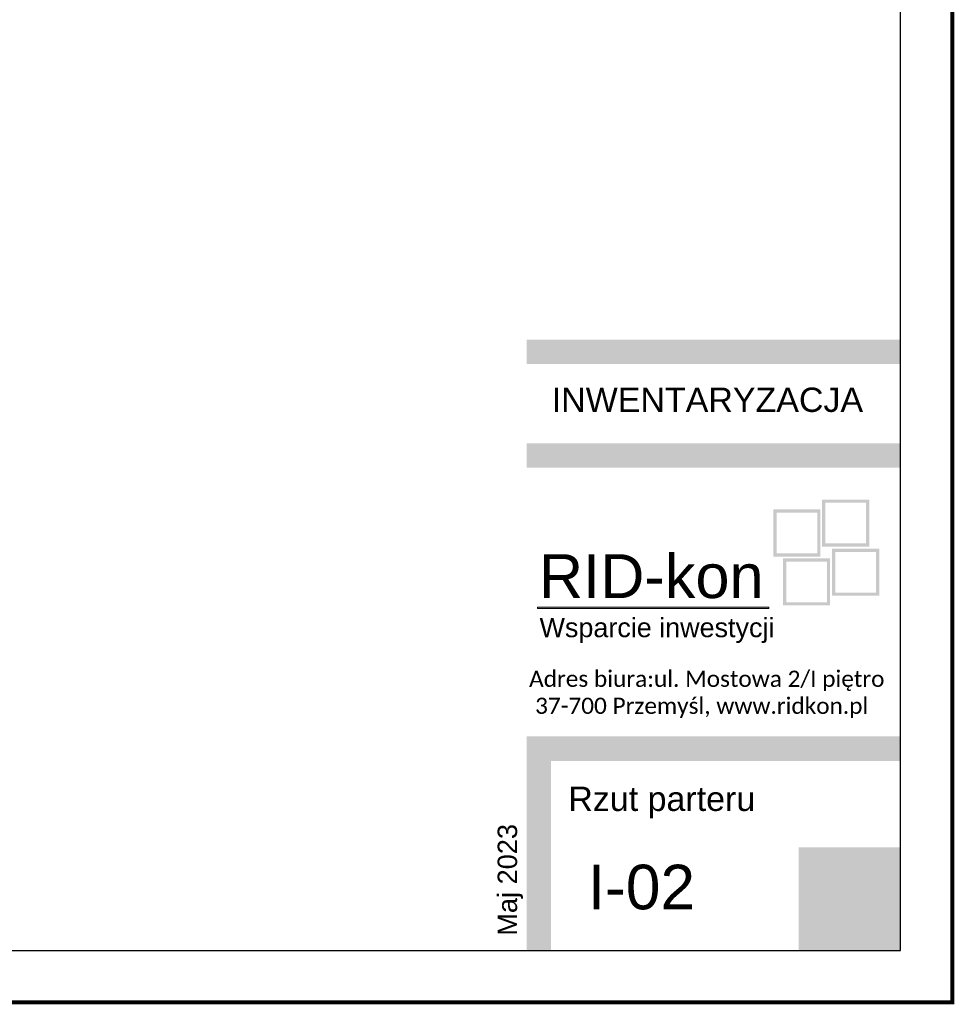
# Model space of a CAD drawing. Header units: inches. Extents: x 4551 to 8756, y -20806 to 359.
# Tile 22 of 35: x 7603 to 8756, y -6676 to -5461. Entities that reach past the tile are written whole.
import ezdxf

# ---------------------------------------------------------------- set-up
doc = ezdxf.new("R2010")
doc.units = ezdxf.units.IN
doc.header["$MEASUREMENT"] = 0
doc.layers.add('LOGO', color=7, linetype='Continuous', lineweight=0)
doc.styles.get("Standard").update_dxf_attribs({"font": 'arial.ttf'})
doc.styles.add('tabelka', font='arial.ttf')

msp = doc.modelspace()

# ---------------------------------------------------------------- hatches: boundary and pattern name
at = {"transparency": 33554559}
h = msp.add_hatch(color=256, dxfattribs=at)
h.dxf.hatch_style = 1
h.paths.add_polyline_path([(8689.95, -5855.56), (8228.95, -5855.56), (8228.95, -5885.56), (8689.95, -5885.56)])
h = msp.add_hatch(color=256, dxfattribs=at)
h.dxf.hatch_style = 1
h.paths.add_polyline_path([(8689.95, -5983.71), (8228.95, -5983.71), (8228.95, -6013.71), (8689.95, -6013.71)])
h = msp.add_hatch(color=256, dxfattribs=at)
h.dxf.hatch_style = 1
h.paths.add_polyline_path([(8689.95, -6345.18), (8228.95, -6345.18), (8228.95, -6609.45), (8258.95, -6609.45), (8258.95, -6375.48), (8689.95, -6375.48)])
h = msp.add_hatch(color=256, dxfattribs=at)
h.dxf.hatch_style = 1
h.paths.add_polyline_path([(8689.95, -6482.14), (8564.34, -6482.14), (8564.34, -6609.45), (8689.95, -6609.45)])
at = {"layer": 'LOGO'}
h = msp.add_hatch(color=1, dxfattribs=at)
h.dxf.hatch_style = 1
h.set_gradient(color1=(254, 254, 254), color2=(1, 1, 1), rotation=45, centered=1, tint=1)
h.paths.add_polyline_path([(8651.52, -6111.04), (8651.52, -6052.96), (8593.42, -6052.96), (8593.42, -6111.04)])
h.paths.add_polyline_path([(8647.59, -6056.89), (8647.59, -6107.11), (8597.35, -6107.11), (8597.35, -6056.89)], flags=16)
h = msp.add_hatch(color=1, dxfattribs=at)
h.dxf.hatch_style = 1
h.set_gradient(color1=(254, 254, 254), color2=(1, 1, 1), rotation=135, centered=1, tint=1)
h.paths.add_polyline_path([(8591.26, -6065.15), (8533.18, -6065.15), (8533.18, -6123.25), (8591.26, -6123.25)])
h.paths.add_polyline_path([(8537.11, -6069.07), (8587.33, -6069.07), (8587.33, -6119.32), (8537.11, -6119.32)], flags=16)
h = msp.add_hatch(color=1, dxfattribs=at)
h.dxf.hatch_style = 1
h.set_gradient(color1=(254, 254, 254), color2=(1, 1, 1), rotation=315, centered=1, tint=1)
h.paths.add_polyline_path([(8663.81, -6171.65), (8663.81, -6113.57), (8605.71, -6113.57), (8605.71, -6171.65)])
h.paths.add_polyline_path([(8659.88, -6117.5), (8659.88, -6167.72), (8609.64, -6167.72), (8609.64, -6117.5)], flags=16)
h = msp.add_hatch(color=1, dxfattribs=at)
h.dxf.hatch_style = 1
h.set_gradient(color1=(254, 254, 254), color2=(1, 1, 1), rotation=225, centered=1, tint=1)
h.paths.add_polyline_path([(8603.26, -6183.67), (8603.26, -6125.59), (8545.16, -6125.59), (8545.16, -6183.67)])
h.paths.add_polyline_path([(8599.33, -6129.52), (8599.33, -6179.74), (8549.09, -6179.74), (8549.09, -6129.52)], flags=16)
h = msp.add_hatch(color=256, dxfattribs=at)
h.dxf.hatch_style = 1
h.paths.add_polyline_path([(8527.76, -6185.72), (8242.23, -6185.72), (8242.23, -6187.62), (8527.76, -6187.62)])

# ---------------------------------------------------------------- linework, layer by layer
at = {"color": 2, "transparency": 33554687, "const_width": 5}
msp.add_lwpolyline([(4553.95, -6673.45), (8753.95, -6673.45), (8753.95, -3703.45), (4553.95, -3703.45)], close=True, dxfattribs=at)
at = {"transparency": 33554559}
msp.add_lwpolyline([(4617.95, -6609.45), (8689.95, -6609.45), (8689.95, -3767.45), (4617.95, -3767.45)], close=True, dxfattribs=at)
at = {"layer": 'LOGO'}
msp.add_lwpolyline([(8242.23, -6185.72), (8527.76, -6185.72), (8527.76, -6187.62), (8242.23, -6187.62)], close=True, dxfattribs=at)

# ---------------------------------------------------------------- texts
at = {"attachment_point": 1}
for s, insert, char_height, width in [('\\pxqc;INWENTARYZACJA', (8227.16, -5914.78), 30, 449.4222), ('\\pi4.9308;{\\fCalibri|b0|i0|c238|p34;Adres biura:ul. Mostowa 2/I piętro \\P\\pi12.358;37-700 Przemyśl, www.ridkon.pl}', (8226.89, -6264.14), 20, 464.4651), ('Rzut parteru', (8280.25, -6407.31), 30, 408.8639), ('I-02', (8304.24, -6503.67), 55, 163.8642)]:
    msp.add_mtext(s, dxfattribs=dict(at, insert=insert, char_height=char_height, width=width))
at = {"insert": (8193.04, -6591.3), "char_height": 24, "width": 629.5696, "attachment_point": 1, "rotation": 90, "style": 'tabelka'}
msp.add_mtext('Maj 2023', dxfattribs=at)
at = {"layer": 'LOGO', "attachment_point": 1}
for s, insert, char_height, width in [('RID-kon', (8243.93, -6120.42), 54.114, 339.3788), ('Wsparcie inwestycji', (8244.76, -6199.04), 23.7773, 351.8813)]:
    msp.add_mtext(s, dxfattribs=dict(at, insert=insert, char_height=char_height, width=width))

doc.saveas('drawing.dxf')
